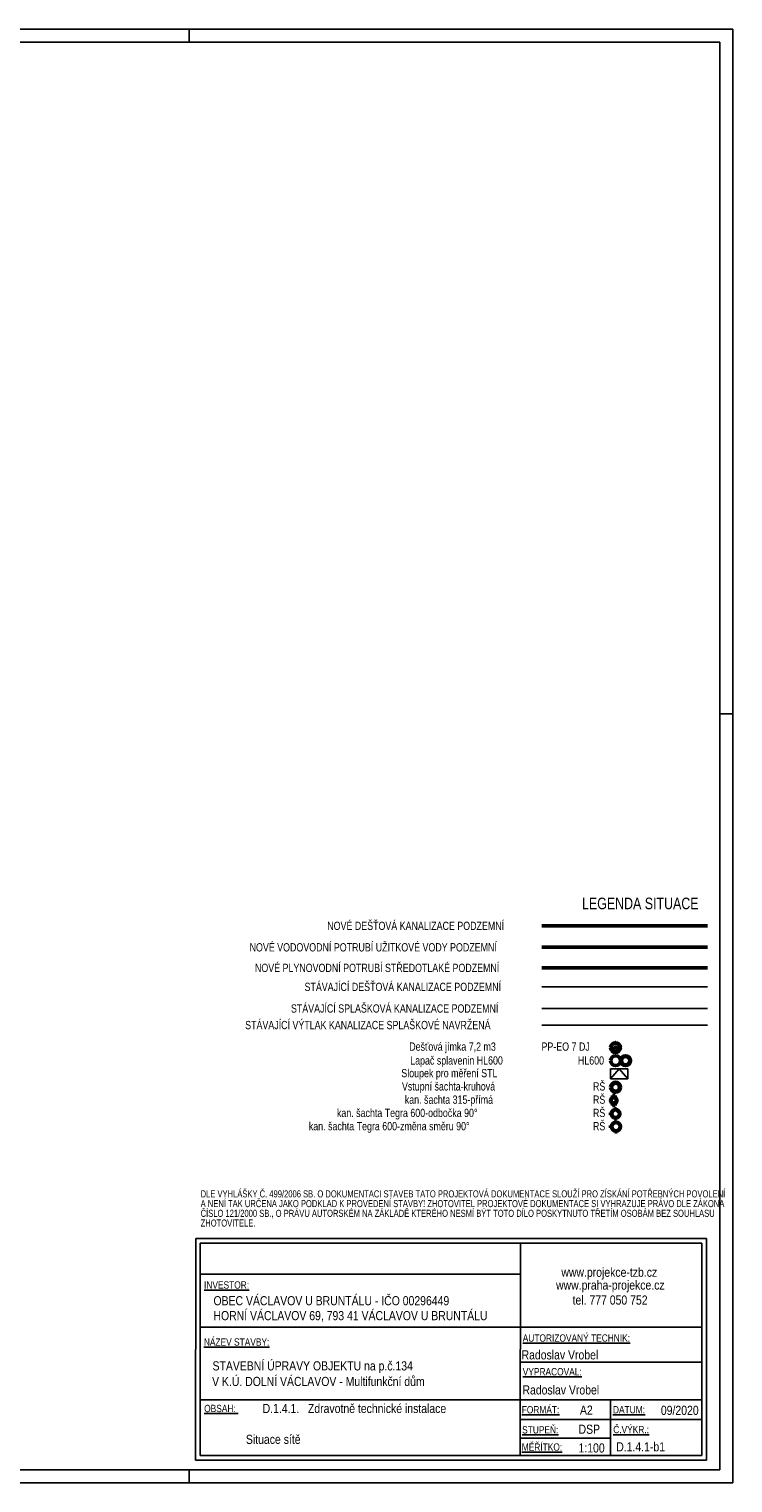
# Model space of a CAD drawing. Header units: millimetres. Extents: x -141570 to 63736, y -255381 to -136000.
# Tile 30 of 35: x -86860 to -66476, y -178100 to -136000. Entities that reach past the tile are written whole.
import ezdxf

# ---------------------------------------------------------------- set-up
doc = ezdxf.new("R2010")
doc.units = ezdxf.units.MM
doc.linetypes.add('DASHED', pattern=[0.75, 0.5, -0.25])
for name, color, linetype, lineweight in [('CKKANALIZACE_DESTOVA_PODZ', 7, 'KANALIZACE_DESTOVA_PODZ', 25), ('CKKANALIZACE_DESTOVA_PODZ_N', 5, 'KANALIZACE_DESTOVA_PODZ', 50), ('CKKANALIZACE_SPLASKOVA_PODZ', 7, 'KANALIZACE_SPLASKOVA_PODZ', 25), ('CKPLYN_POTRUBI_ST_PODZ_N', 5, 'PLYN_POTRUBI_ST_PODZ', 50), ('CKVODA_UZITKOVA_PODZ_N', 5, 'VODA_UZITKOVA_PODZ', 50), ('CKVYTLAK_KAN_SPL_NA', 7, 'VYTLAK_KANALIZACE_SPLASKOVE_NA', 25), ('ZTI-DSP-formaty', 102, 'Continuous', 25), ('ZTI-DSP-hl_tvarovky-stavajici_stav', 7, 'Continuous', 50), ('ZTI-DSP-legenda_popis', 102, 'Continuous', 25), ('ZTI-DSP-Popis1', 102, 'Continuous', 25), ('ZTI-DSP-revizni_sachty-stavajici_stav', 7, 'Continuous', 50)]:
    doc.layers.add(name, color=color, linetype=linetype, lineweight=lineweight)
doc.layers.add('rez', color=251, linetype='Continuous')
doc.layers.add('Z-armatury_plyn-stavajici_stav', color=7, linetype='Continuous')
doc.styles.add('Arial N', font='ARIALN.TTF')
doc.styles.get("Standard").update_dxf_attribs({"font": 'ic-simplex.shx', "width": 0.8})
doc.linetypes.add('KANALIZACE_DESTOVA_PODZ', pattern='A,35,-15,[102,CADKON.SHX,S=5,R=0,X=0,Y=5],-5,[106,CADKON.SHX,S=5,R=0,X=10,Y=0],30,-15', length=100)
doc.linetypes.add('KANALIZACE_SPLASKOVA_PODZ', pattern='A,35,-15,[102,CADKON.SHX,S=5,R=0,X=0,Y=5],-5,[102,CADKON.SHX,S=5,R=0,X=20,Y=5],30,-15', length=100)
doc.linetypes.add('PLYN_POTRUBI_ST_PODZ', pattern='A,35,-15,[113,CADKON.SHX,S=5,R=0,X=0,Y=0],-50', length=100)
doc.linetypes.add('VODA_UZITKOVA_PODZ', pattern='A,35,-15,[118,CADKON.SHX,S=1.25,R=0,X=0,Y=0],-50', length=100)
doc.linetypes.add('VYTLAK_KANALIZACE_SPLASKOVE_NA', pattern='A,1,[102,CADKON.SHX,S=5,R=0,X=0,Y=5],10,[130,CADKON.SHX,S=5,R=0,X=0,Y=5],10,[130,CADKON.SHX,S=5,R=0,X=0,Y=5],94', length=115)

# ---------------------------------------------------------------- blocks, each defined once
blk = doc.blocks.new('*U270', base_point=(-75768, 10435925))
at = {"ltscale": 15}
for p, q in [((-78142, 10434556), (-77977, 10434721)), ((-78136, 10434845), (-77889, 10435092)), ((-78094, 10434321), (-77955, 10434460)), ((-78011, 10434121), (-77884, 10434248)), ((-77981, 10435282), (-77565, 10435699)), ((-77901, 10433949), (-77779, 10434070)), ((-77765, 10433801), (-77645, 10433921)), ((-77606, 10433677), (-77483, 10433801)), ((-77422, 10433579), (-77290, 10433711)), ((-77375, 10435606), (-77128, 10435853)), ((-77207, 10433511), (-77058, 10433660)), ((-77033, 10435925), (-77033, 10435863)), ((-76883, 10435925), (-77033, 10435925)), ((-77004, 10435694), (-76839, 10435859)), ((-76950, 10433485), (-76761, 10433674)), ((-76883, 10435863), (-76883, 10435925)), ((-76743, 10435672), (-76604, 10435811)), ((-76618, 10433535), (-75818, 10434335)), ((-76531, 10435601), (-76404, 10435728)), ((-76353, 10435496), (-76232, 10435618)), ((-76204, 10435362), (-76084, 10435483)), ((-76083, 10435200), (-75960, 10435324)), ((-75993, 10435007), (-75862, 10435139)), ((-75957, 10434478), (-75768, 10434667)), ((-75943, 10434775), (-75794, 10434924))]:
    blk.add_line(p, q, dxfattribs=at)
for radius in [1190, 1020]:
    blk.add_circle((-76958, 10434675), radius, dxfattribs=at)
at = {"linetype": 'DASHED', "ltscale": 15}
for radius in [550, 500]:
    blk.add_circle((-76958, 10434155), radius, dxfattribs=at)
blk = doc.blocks.new('*U271', base_point=(193, 64))
at = {"color": 0, "linetype": 'ByBlock', "ltscale": 15}
for centre, radius in [((0, 0), 64.4), ((0, 0), 54.4), ((129, 0), 64.4)]:
    blk.add_circle(centre, radius, dxfattribs=at)
blk = doc.blocks.new('*U272', base_point=(40890, 24597))
at = {"color": 0, "linetype": 'ByBlock', "lineweight": -2, "ltscale": 15}
for p, q in [((40555, 24597), (40890, 24597)), ((40555, 24403), (40555, 24597)), ((40555, 24403), (40723, 24597)), ((40723, 24597), (40890, 24403)), ((40890, 24597), (40890, 24403)), ((40890, 24403), (40555, 24403))]:
    blk.add_line(p, q, dxfattribs=at)
blk = doc.blocks.new('*U273', base_point=(5966, 17730))
at = {"linetype": 'ByBlock', "ltscale": 15}
blk.add_circle((5466, 17230), 400, dxfattribs=at)
for start, end in [(0, 180), (180, 0)]:
    blk.add_arc((5466, 17230), 500, start, end, dxfattribs=at)
blk = doc.blocks.new('*U274', base_point=(22308, 12778))
at = {"ltscale": 15}
for p, q in [((22043, 12778), (22203, 12778)), ((22043, 12655), (22043, 12778)), ((22203, 12778), (22203, 12655)), ((22043, 12321), (22043, 12198)), ((22043, 12198), (22203, 12198)), ((22203, 12198), (22203, 12321))]:
    blk.add_line(p, q, dxfattribs=at)
at = {"linetype": 'ByBlock', "ltscale": 15}
blk.add_circle((22123, 12488), 158, dxfattribs=at)
for start, end in [(0, 180), (180, 0)]:
    blk.add_arc((22123, 12488), 185, start, end, dxfattribs=at)
blk = doc.blocks.new('*U275', base_point=(23483, 4257))
at = {"ltscale": 15}
for p, q in [((23010, 4257), (23170, 4257)), ((23010, 4193), (23010, 4257)), ((23010, 3535), (23010, 3471)), ((23010, 3471), (23170, 3471)), ((23170, 4257), (23170, 4193)), ((23170, 3471), (23170, 3535)), ((23419, 3944), (23483, 3944)), ((23483, 3784), (23419, 3784)), ((23483, 3944), (23483, 3784))]:
    blk.add_line(p, q, dxfattribs=at)
for radius in [339, 300]:
    blk.add_circle((23090, 3864), radius, dxfattribs=at)
blk = doc.blocks.new('*U276', base_point=(22516, 5578))
at = {"ltscale": 15}
for p, q in [((22043, 4910), (22043, 4846)), ((22043, 4846), (22203, 4846)), ((22203, 4846), (22203, 4910)), ((22452, 5319), (22516, 5319)), ((22516, 5159), (22452, 5159)), ((22516, 5319), (22516, 5159))]:
    blk.add_line(p, q, dxfattribs=at)
for radius in [339, 300]:
    blk.add_circle((22123, 5239), radius, dxfattribs=at)
blk = doc.blocks.new('*U336', base_point=(59377.5, 0))
at = {"layer": 'ZTI-DSP-formaty', "linetype": 'Continuous', "ltscale": 15}
for p, q in [((59377.5, 42099.75), (0, 42099.75)), ((59002.5, 41724.75), (375, 41724.75)), ((43627.5, 42099.75), (43627.5, 41724.75)), ((59002.5, 375), (59002.5, 41724.75)), ((59377.5, 0), (59377.5, 42099.75)), ((59377.5, 22275), (59002.5, 22275)), ((0, 0), (59377.5, 0)), ((375, 375), (59002.5, 375)), ((43627.5, 0), (43627.5, 375))]:
    blk.add_line(p, q, dxfattribs=at)

msp = doc.modelspace()

# ---------------------------------------------------------------- linework, layer by layer
at = {"layer": 'CKKANALIZACE_DESTOVA_PODZ', "linetype": 'KANALIZACE_DESTOVA_PODZ', "ltscale": 20}
msp.add_line((-67211.549, -163735.509), (-72011.549, -163735.509), dxfattribs=at)
at = {"layer": 'CKKANALIZACE_DESTOVA_PODZ_N', "linetype": 'KANALIZACE_DESTOVA_PODZ', "ltscale": 20}
msp.add_line((-67211.549, -161967.321), (-72011.549, -161967.321), dxfattribs=at)
at = {"layer": 'CKKANALIZACE_SPLASKOVA_PODZ', "linetype": 'KANALIZACE_SPLASKOVA_PODZ', "ltscale": 20}
msp.add_line((-67211.549, -164360.973), (-72011.549, -164360.973), dxfattribs=at)
at = {"layer": 'CKPLYN_POTRUBI_ST_PODZ_N', "linetype": 'PLYN_POTRUBI_ST_PODZ', "ltscale": 20}
msp.add_line((-67211.549, -163185.084), (-72011.549, -163185.084), dxfattribs=at)
at = {"layer": 'CKVODA_UZITKOVA_PODZ_N', "linetype": 'VODA_UZITKOVA_PODZ', "ltscale": 20}
msp.add_line((-67211.549, -162589.539), (-72011.549, -162589.539), dxfattribs=at)
at = {"layer": 'CKVYTLAK_KAN_SPL_NA', "linetype": 'VYTLAK_KANALIZACE_SPLASKOVE_NA', "ltscale": 20}
msp.add_line((-67211.549, -164840.973), (-72011.549, -164840.973), dxfattribs=at)
at = {"layer": 'rez', "color": 7, "linetype": 'Continuous'}
for p, q in [((-82035.278, -171020.271), (-82039.464, -177437.234)), ((-67239.876, -171020.271), (-82035.278, -171020.271)), ((-81903.176, -171152.373), (-81907.363, -177305.132)), ((-67371.978, -171152.373), (-81903.176, -171152.373)), ((-72633.234, -177305.132), (-72629.047, -171152.373)), ((-67376.165, -177305.132), (-67371.978, -171152.373)), ((-67244.063, -177437.234), (-67239.876, -171020.271)), ((-72629.047, -172059.372), (-81903.176, -172059.374)), ((-81907.363, -173590.241), (-72633.234, -173590.241)), ((-81907.363, -173590.241), (-72633.234, -173590.241)), ((-72633.234, -173590.241), (-67376.165, -173590.241)), ((-72633.234, -174598.661), (-67376.165, -174598.661)), ((-81907.363, -175692.241), (-72633.234, -175692.241)), ((-72633.234, -175692.241), (-67376.165, -175692.241)), ((-70018.201, -177305.132), (-70018.201, -175692.241)), ((-72633.234, -176265.608), (-67376.165, -176265.608)), ((-72633.234, -176806.886), (-70018.201, -176806.886)), ((-82039.464, -177437.234), (-67244.063, -177437.234)), ((-81907.363, -177305.132), (-67376.165, -177305.132))]:
    msp.add_line(p, q, dxfattribs=at)

# ---------------------------------------------------------------- block references
at = {"layer": 'Z-armatury_plyn-stavajici_stav', "ltscale": 15, "xscale": -1.489624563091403, "yscale": 1.489624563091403, "zscale": 1.489624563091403}
msp.add_blockref('*U272', (-70017.276, -166112.606), dxfattribs=at)
at = {"layer": 'ZTI-DSP-formaty', "ltscale": 15}
msp.add_blockref('*U336', (-66475.82, -178099.651), dxfattribs=at)
at = {"layer": 'ZTI-DSP-hl_tvarovky-stavajici_stav', "ltscale": 15, "xscale": -2.23592304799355, "yscale": 2.23592304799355, "zscale": 2.23592304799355}
msp.add_blockref('*U271', (-70017.276, -165728.606), dxfattribs=at)
at = {"layer": 'ZTI-DSP-revizni_sachty-stavajici_stav', "ltscale": 15}
for name, p, xscale, yscale, zscale in [('*U270', (-70017.276, -165344.606), -0.1180327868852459, 0.1180327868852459, 0.1180327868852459), ('*U273', (-70017.276, -166496.606), -0.288, 0.288, 0.288), ('*U274', (-70017.276, -166880.606), -0.4965517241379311, 0.4965517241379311, 0.4965517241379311), ('*U275', (-70017.276, -167264.606), -0.3664406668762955, 0.3664406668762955, 0.3664406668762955), ('*U276', (-70017.276, -167648.606), -0.3935539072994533, 0.3935539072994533, 0.3935539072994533)]:
    msp.add_blockref(name, p, dxfattribs=dict(at, xscale=xscale, yscale=yscale, zscale=zscale))

# ---------------------------------------------------------------- texts
at = {"layer": 'rez', "style": 'Arial N'}
for s, height, p in [('www.projekce-tzb.cz', 264.2036, (-71444.033, -172130.992)), ('%%UINVESTOR:', 211.36288, (-81792.52, -172472.927)), ('OBEC VÁCLAVOV U BRUNTÁLU - IČO 00296449', 264.2036, (-81519.735, -172955.257)), ('www.praha-projekce.cz', 264.2036, (-71597.801, -172502.176)), ('tel. 777 050 752', 264.2036, (-71119.486, -172936.438)), ('HORNÍ VÁCLAVOV 69, 793 41 VÁCLAVOV U BRUNTÁLU', 264.2036, (-81520.028, -173387.01)), ('%%UNÁZEV STAVBY:', 211.36288, (-81798.545, -174124.994)), ('%%UAUTORIZOVANÝ TECHNIK:', 211.36288, (-72562.302, -174009.545)), ('Radoslav Vrobel', 264.2036, (-72596.724, -174522.991)), ('STAVEBNÍ ÚPRAVY OBJEKTU na p.č.134', 264.2036, (-81546.943, -174841.651)), ('V K.Ú. DOLNÍ VÁCLAVOV - Multifunkční dům', 264.2036, (-81559.518, -175293.266)), ('%%UVYPRACOVAL:', 211.36288, (-72562.302, -174986.228)), ('Radoslav Vrobel', 264.2036, (-72570.953, -175538.42)), ('%%UOBSAH: ', 211.3629, (-81788.894, -176049.623)), ('D.1.4.1.   Zdravotně technické instalace', 264.2036, (-80095.89, -176075.244)), ('%%UFORMÁT:', 211.3629, (-72592.262, -176086.005)), ('A2', 264.2036, (-70906.282, -176123.874)), ('%%UDATUM:', 211.3629, (-69949.767, -176085.012)), ('09/2020', 264.2036, (-68562.234, -176129.125)), ('%%USTUPEŇ:', 211.3629, (-72580.467, -176667.95)), ('%%UČ.VÝKR.:', 211.36288, (-69941.954, -176660.588)), ('Situace sítě', 264.2036, (-80579.888, -176969.527)), ('DSP', 264.2036, (-70947.492, -176677.142)), ('%%UMĚŘÍTKO:', 211.36288, (-72591.343, -177166.947)), ('1:100', 264.2036, (-70947.492, -177218.419)), ('D.1.4.1-b1', 264.2036, (-69855.355, -177185.506))]:
    msp.add_text(s, height=height, dxfattribs=at).set_placement(p)
at = {"layer": 'ZTI-DSP-legenda_popis', "ltscale": 15, "width": 0.8}
for s, height, p in [('LEGENDA SITUACE', 336, (-70846.749, -161487.321)), ('NOVÉ DEŠŤOVÁ KANALIZACE PODZEMNÍ', 240, (-78224.12, -162087.321)), ('NOVÉ VODOVODNÍ POTRUBÍ UŽITKOVÉ VODY PODZEMNÍ', 240, (-80473.263, -162709.539)), ('NOVÉ PLYNOVODNÍ POTRUBÍ STŘEDOTLAKÉ PODZEMNÍ', 240, (-80317.834, -163305.084)), ('STÁVAJÍCÍ DEŠŤOVÁ KANALIZACE PODZEMNÍ', 240, (-78882.406, -163855.509)), ('STÁVAJÍCÍ SPLAŠKOVÁ KANALIZACE PODZEMNÍ', 240, (-79275.549, -164480.973)), ('STÁVAJÍCÍ VÝTLAK KANALIZACE SPLAŠKOVÉ NAVRŽENÁ', 240, (-80601.263, -164960.973)), ('Dešťová jímka 7,2 m3', 240, (-75850.419, -165584.606)), ('Lapač splavenin HL600', 240, (-75822.015, -165985.894)), ('Sloupek pro měření STL', 240, (-76078.99, -166352.606)), ('Vstupní šachta-kruhová', 240, (-76060.704, -166736.606)), ('kan. šachta 315-přímá', 240, (-75978.419, -167120.606)), ('kan. šachta Tegra 600-odbočka 90°', 240, (-77944.133, -167504.606)), ('kan. šachta Tegra 600-změna směru 90°', 240, (-78757.847, -167888.606))]:
    msp.add_text(s, height=height, dxfattribs=at).set_placement(p)
at = {"layer": 'ZTI-DSP-Popis1', "ltscale": 15, "width": 0.8}
for s, p in [('PP-EO 7 DJ', (-72019.561, -165584.606)), ('HL600', (-70965.57, -165985.894)), ('RŠ', (-70529.276, -166736.606)), ('RŠ', (-70529.276, -167120.606)), ('RŠ', (-70529.276, -167504.606)), ('RŠ', (-70529.276, -167888.606))]:
    msp.add_text(s, height=240, dxfattribs=at).set_placement(p)
at = {"layer": 'ZTI-DSP-Popis1', "ltscale": 30, "insert": (-81891.708, -170679.688), "char_height": 205.281936, "width": 15174.803, "attachment_point": 7, "line_spacing_factor": 0.822857}
msp.add_mtext('\\A1;\\pxql;DLE VYHLÁŠKY Č. 499/2006 SB. O DOKUMENTACI STAVEB TATO PROJEKTOVÁ DOKUMENTACE SLOUŽÍ PRO ZÍSKÁNÍ POTŘEBNÝCH POVOLENÍ A NENÍ TAK URČENA JAKO PODKLAD K PROVEDENÍ STAVBY! ZHOTOVITEL PROJEKTOVÉ DOKUMENTACE SI VYHRAZUJE PRÁVO DLE ZÁKONA ČÍSLO 121/2000 SB., O PRÁVU AUTORSKÉM NA ZÁKLADĚ KTERÉHO NESMÍ BÝT TOTO DÍLO POSKYTNUTO TŘETÍM OSOBÁM BEZ SOUHLASU ZHOTOVITELE.', dxfattribs=at)

doc.saveas('drawing.dxf')
